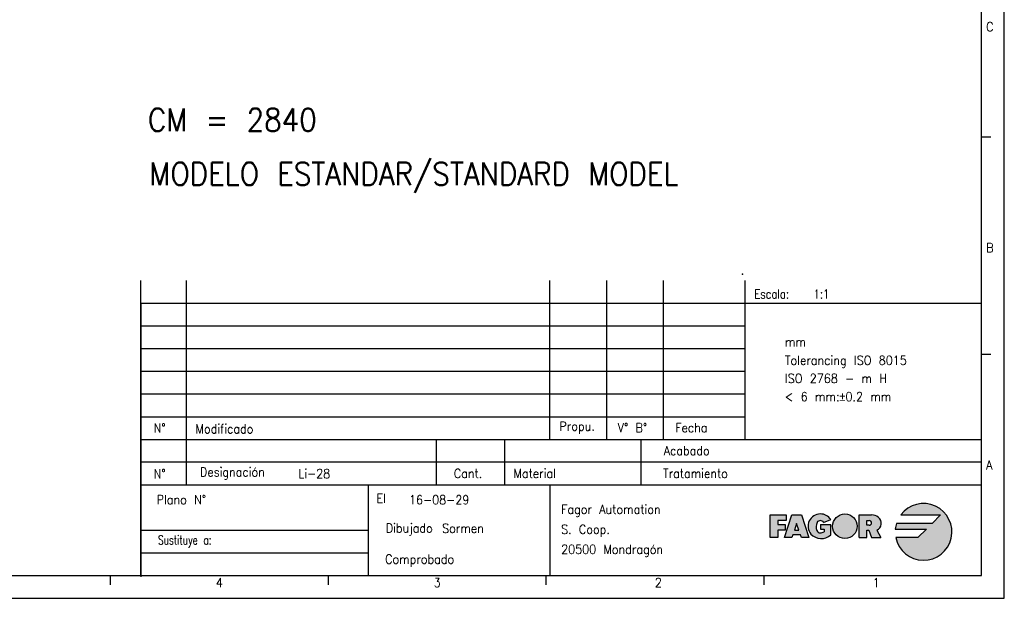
# Model space of a CAD drawing. Header units: millimetres. Extents: x -235 to 4016, y -109 to 485.
# Tile 14 of 44: x 388 to 605, y -109 to 18. Entities that reach past the tile are written whole.
import ezdxf

# ---------------------------------------------------------------- set-up
doc = ezdxf.new("R2010")
doc.units = ezdxf.units.MM
doc.layers.add('1', color=7, linetype='Continuous')
doc.styles.add('CONVERTER_11', font='txt.shx', dxfattribs={"width": 0.9})
doc.styles.add('CONVERTER_12', font='txt.shx', dxfattribs={"width": 0.72})
doc.styles.add('CONVERTER_13', font='txt.shx', dxfattribs={"width": 0.81})

# ---------------------------------------------------------------- blocks, each defined once
blk = doc.blocks.new('tolerancias__62', base_point=(547.2149843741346, -37.82507050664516))
at = {"layer": '1', "color": 7}
blk.add_point((547.2149843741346, -37.82507050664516), dxfattribs=at)
blk = doc.blocks.new('tolerancias__63', base_point=(547.8144653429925, -74.22039922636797))
at = {"layer": '1', "color": 7}
blk.add_point((547.8144653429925, -74.22039922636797), dxfattribs=at)
blk = doc.blocks.new('Marco_a1', base_point=(184.8144653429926, 187.7796007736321))
at = {"layer": '1', "linetype": 'Continuous'}
h = blk.add_hatch(color=2, dxfattribs=at)
edge = h.paths.add_edge_path()
edge.add_line((590.7861250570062, -90.84599406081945), (588.9111250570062, -92.72099406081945))
edge.add_line((588.9111250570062, -92.72099406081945), (581.0740050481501, -92.72099406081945))
edge.add_arc((587.0361250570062, -94.59599406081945), 6.250000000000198, 162.5423968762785, 174.2608295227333)
edge.add_line((580.8174535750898, -93.97099406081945), (587.6611250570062, -93.97099406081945))
edge.add_line((587.6611250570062, -93.97099406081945), (585.7861250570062, -95.84599406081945))
edge.add_line((585.7861250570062, -95.84599406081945), (580.9124007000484, -95.84599406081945))
edge.add_arc((587.0361250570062, -94.59599406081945), 6.249999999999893, 191.5369590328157, 503.130102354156)
edge.add_line((582.0361250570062, -90.84599406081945), (590.7861250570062, -90.84599406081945))
blk.add_hatch(color=2, dxfattribs=at).paths.add_polyline_path([(556.8277917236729, -92.09599406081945), (554.9527917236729, -92.09599406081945), (554.9527917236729, -92.92932739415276), (556.6194583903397, -92.92932739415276), (556.6194583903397, -93.76266072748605), (556.6194583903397, -94.17932739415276), (554.9527917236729, -94.17932739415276), (554.9527917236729, -95.84599406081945), (553.2861250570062, -95.84599406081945), (553.2861250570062, -90.84599406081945), (556.8277917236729, -90.84599406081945)])
h = blk.add_hatch(color=2, dxfattribs=at)
h.paths.add_polyline_path([(560.1611250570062, -95.84599406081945), (559.9527917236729, -95.22099406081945), (558.2861250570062, -95.22099406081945), (558.0777917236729, -95.84599406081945), (556.4111250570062, -95.84599406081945), (558.0777917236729, -90.84599406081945), (560.1611250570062, -90.84599406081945), (561.8277917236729, -95.84599406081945)])
h.paths.add_polyline_path([(559.1194583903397, -92.72099406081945), (558.6333472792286, -94.17932739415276), (559.6055695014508, -94.17932739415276)], flags=16)
h = blk.add_hatch(color=2, dxfattribs=at)
edge = h.paths.add_edge_path()
edge.add_line((564.3312465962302, -92.92932739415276), (564.3312465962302, -93.97099406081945))
edge.add_line((564.3312465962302, -93.97099406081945), (565.1645799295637, -93.97099406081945))
edge.add_line((565.1645799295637, -93.97099406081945), (565.1645799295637, -94.59599406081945))
edge.add_arc((564.3312465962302, -93.03349406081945), 1.770833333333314, 270, 298.0724869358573, ccw=False)
edge.add_arc((564.3312465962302, -93.97099406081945), 0.8333333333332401, 202.6198649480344, 270, ccw=False)
edge.add_arc((565.5812465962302, -93.45016072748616), 2.187499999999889, 154.6230664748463, 202.619864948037, ccw=False)
edge.add_arc((564.3288787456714, -92.92933074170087), 0.835386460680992, 29.91899816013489, 150.0810018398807, ccw=False)
edge.add_line((565.0529344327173, -92.51266072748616), (566.6099690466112, -91.88766072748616))
edge.add_arc((564.3277917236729, -93.34599406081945), 2.708333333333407, 32.57897039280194, 90)
edge.add_arc((564.3277917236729, -93.34599406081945), 2.7083333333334, 90, 219.5977388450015)
edge.add_arc((564.506467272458, -92.95005454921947), 3.104272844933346, 223.1289646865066, 312.983270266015)
edge.add_line((566.622913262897, -95.22099406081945), (566.622913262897, -92.92932739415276))
edge.add_line((566.622913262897, -92.92932739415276), (564.3312465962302, -92.92932739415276))
h = blk.add_hatch(color=2, dxfattribs=at)
edge = h.paths.add_edge_path()
edge.add_arc((569.7442851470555, -93.34599406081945), 2.708333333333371, 0, 360)
h = blk.add_hatch(color=2, dxfattribs=at)
edge = h.paths.add_edge_path()
edge.add_arc((576.1012248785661, -92.66967744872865), 1.643411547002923, -66.7233294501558, 50.761309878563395, ccw=False)
edge.add_line((576.7506542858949, -94.17932739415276), (577.6772287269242, -95.84599406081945))
edge.add_line((577.6772287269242, -95.84599406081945), (575.595503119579, -95.84599406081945))
edge.add_line((575.595503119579, -95.84599406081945), (574.970503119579, -94.17932739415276))
edge.add_line((574.970503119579, -94.17932739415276), (574.5538364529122, -94.17932739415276))
edge.add_line((574.5538364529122, -94.17932739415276), (574.5538364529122, -95.84599406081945))
edge.add_line((574.5538364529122, -95.84599406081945), (572.8871697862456, -95.84599406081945))
edge.add_line((572.8871697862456, -95.84599406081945), (572.8871697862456, -90.84599406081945))
edge.add_line((572.8871697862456, -90.84599406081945), (574.5538364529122, -90.84599406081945))
edge.add_line((574.5538364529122, -90.84599406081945), (575.595503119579, -90.84599406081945))
edge.add_arc((575.595503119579, -93.28889939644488), 2.442905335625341, 50.76130987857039, 90, ccw=False)
edge = h.paths.add_edge_path(flags=16)
edge.add_arc((575.0746697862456, -92.61682739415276), 0.5208333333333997, 270, 450)
edge.add_line((575.0746697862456, -92.09599406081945), (574.5538364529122, -92.09599406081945))
edge.add_line((574.5538364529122, -92.09599406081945), (574.5538364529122, -93.13766072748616))
edge.add_line((574.5538364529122, -93.13766072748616), (575.0746697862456, -93.13766072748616))
at = {"layer": '1', "color": 2, "linetype": 'Continuous'}
for p, q in [((604.8144653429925, -109.220399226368), (604.8144653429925, 484.7796007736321)), ((601.8144653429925, -7.68706589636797), (599.8144653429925, -7.68706589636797)), ((414.8144653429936, -44.22039922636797), (599.8144653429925, -44.22039922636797)), ((414.8144653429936, -49.22039922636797), (547.8144653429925, -49.22039922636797)), ((414.8144653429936, -54.22039922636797), (547.8144653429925, -54.22039922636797)), ((601.8144653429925, -55.55373255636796), (599.8144653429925, -55.55373255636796)), ((414.8144653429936, -59.22039922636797), (547.8144653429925, -59.22039922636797)), ((414.8144653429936, -64.22039922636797), (547.8144653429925, -64.22039922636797)), ((414.8144653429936, -69.22039922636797), (547.8144653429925, -69.22039922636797)), ((599.8144653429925, -79.22039922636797), (414.8144653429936, -79.22039922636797)), ((553.2861250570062, -90.84599406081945), (556.8277917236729, -90.84599406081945)), ((553.2861250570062, -95.84599406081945), (553.2861250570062, -90.84599406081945)), ((556.4111250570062, -95.84599406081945), (558.0777917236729, -90.84599406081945)), ((556.8277917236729, -90.84599406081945), (556.8277917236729, -92.09599406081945)), ((558.0777917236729, -90.84599406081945), (560.1611250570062, -90.84599406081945)), ((560.1611250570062, -90.84599406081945), (561.8277917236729, -95.84599406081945)), ((572.8871697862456, -90.84599406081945), (574.5538364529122, -90.84599406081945)), ((572.8871697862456, -95.84599406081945), (572.8871697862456, -90.84599406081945)), ((574.5538364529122, -90.84599406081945), (575.595503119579, -90.84599406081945)), ((582.0361250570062, -90.84599406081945), (590.7861250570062, -90.84599406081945)), ((590.7861250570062, -90.84599406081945), (588.9111250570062, -92.72099406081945)), ((554.9527917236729, -92.09599406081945), (554.9527917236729, -92.92932739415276)), ((556.8277917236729, -92.09599406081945), (554.9527917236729, -92.09599406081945)), ((554.9527917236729, -92.92932739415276), (556.6194583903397, -92.92932739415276)), ((556.6194583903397, -92.92932739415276), (556.6194583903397, -93.76266072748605)), ((559.1194583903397, -92.72099406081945), (558.6333472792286, -94.17932739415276)), ((559.6055695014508, -94.17932739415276), (559.1194583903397, -92.72099406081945)), ((564.3312465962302, -92.92932739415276), (566.622913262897, -92.92932739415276)), ((564.3312465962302, -92.92932739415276), (564.3312465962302, -93.97099406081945)), ((565.0529344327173, -92.51266072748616), (566.6099690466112, -91.88766072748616)), ((566.622913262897, -95.22099406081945), (566.622913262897, -92.92932739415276)), ((574.5538364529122, -92.09599406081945), (575.0746697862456, -92.09599406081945)), ((574.5538364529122, -93.13766072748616), (574.5538364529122, -92.09599406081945)), ((575.0746697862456, -93.13766072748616), (574.5538364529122, -93.13766072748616)), ((588.9111250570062, -92.72099406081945), (581.0740050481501, -92.72099406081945)), ((554.9527917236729, -94.17932739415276), (554.9527917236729, -95.84599406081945)), ((556.6194583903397, -94.17932739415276), (554.9527917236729, -94.17932739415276)), ((556.6194583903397, -93.76266072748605), (556.6194583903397, -94.17932739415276)), ((558.2861250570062, -95.22099406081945), (558.0777917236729, -95.84599406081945)), ((559.9527917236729, -95.22099406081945), (558.2861250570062, -95.22099406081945)), ((558.6333472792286, -94.17932739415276), (559.6055695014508, -94.17932739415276)), ((560.1611250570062, -95.84599406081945), (559.9527917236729, -95.22099406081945)), ((564.3312465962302, -93.97099406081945), (565.1645799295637, -93.97099406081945)), ((565.1645799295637, -93.97099406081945), (565.1645799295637, -94.59599406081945)), ((574.5538364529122, -95.84599406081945), (574.5538364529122, -94.17932739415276)), ((574.5538364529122, -94.17932739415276), (574.970503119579, -94.17932739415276)), ((574.970503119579, -94.17932739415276), (575.595503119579, -95.84599406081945)), ((576.7506542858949, -94.17932739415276), (577.6772287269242, -95.84599406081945)), ((580.8174535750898, -93.97099406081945), (587.6611250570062, -93.97099406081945)), ((587.6611250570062, -93.97099406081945), (585.7861250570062, -95.84599406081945)), ((554.9527917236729, -95.84599406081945), (553.2861250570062, -95.84599406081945)), ((558.0777917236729, -95.84599406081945), (556.4111250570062, -95.84599406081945)), ((561.8277917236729, -95.84599406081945), (560.1611250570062, -95.84599406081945)), ((572.8871697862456, -95.84599406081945), (574.5538364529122, -95.84599406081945)), ((575.595503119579, -95.84599406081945), (577.6772287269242, -95.84599406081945)), ((585.7861250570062, -95.84599406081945), (580.9124007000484, -95.84599406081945)), ((414.8144653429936, -99.22039922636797), (464.8144653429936, -99.22039922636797)), ((408.0497594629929, -104.2667880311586), (408.0497594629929, -106.2667880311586)), ((455.9909359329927, -104.2667880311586), (455.9909359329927, -106.2667880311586)), ((503.9321124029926, -104.2667880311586), (503.9321124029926, -106.2667880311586)), ((551.8732888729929, -104.220399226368), (551.8732888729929, -106.220399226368)), ((-235.1855346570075, -109.220399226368), (604.8144653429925, -109.220399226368))]:
    blk.add_line(p, q, dxfattribs=at)
at = {"layer": '1', "color": 7, "linetype": 'Continuous'}
for p, q in [((599.8144653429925, -104.220399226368), (599.8144653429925, 479.7796007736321)), ((414.8144653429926, -104.220399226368), (414.8144653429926, -39.22039922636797)), ((424.8144653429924, -84.22039922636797), (424.8144653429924, -39.22039922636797)), ((504.8144653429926, -74.22039922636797), (504.8144653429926, -39.22039922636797)), ((517.3144653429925, -74.22039922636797), (517.3144653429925, -39.22039922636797)), ((529.8144653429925, -74.22039922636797), (529.8144653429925, -39.22039922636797)), ((547.8144653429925, -74.22039922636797), (547.8144653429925, -39.22039922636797)), ((414.8144653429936, -74.22039922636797), (599.8144653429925, -74.22039922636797)), ((479.8144653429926, -74.22039922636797), (479.8144653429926, -84.22039922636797)), ((494.8144653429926, -74.22039922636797), (494.8144653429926, -84.22039922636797)), ((524.8144653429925, -74.22039922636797), (524.8144653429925, -84.22039922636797)), ((414.8144653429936, -84.22039922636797), (599.8144653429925, -84.22039922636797)), ((464.8144653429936, -84.22039922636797), (464.8144653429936, -94.22039922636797)), ((504.8144653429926, -84.22039922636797), (504.8144653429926, -104.220399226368)), ((414.8144653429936, -94.22039922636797), (464.8144653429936, -94.22039922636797)), ((464.8144653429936, -94.22039922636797), (464.8144653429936, -99.22039922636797)), ((464.8144653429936, -99.22039922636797), (464.8144653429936, -104.220399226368)), ((-215.1855346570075, -104.2203992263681), (599.8144653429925, -104.220399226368))]:
    blk.add_line(p, q, dxfattribs=at)
at = {"layer": '1', "color": 6, "linetype": 'Continuous'}
blk.add_line((414.8144653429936, -44.45543519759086), (414.8144653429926, -104.4554351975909), dxfattribs=at)
at = {"layer": '1', "color": 2, "linetype": 'Continuous'}
blk.add_circle((569.7442851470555, -93.34599406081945), 2.708333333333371, dxfattribs=at)
for centre, radius, start, end in [((587.0361250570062, -94.59599406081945), 6.249999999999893, 191.5369590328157, 143.130102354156), ((564.3277917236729, -93.34599406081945), 2.7083333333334, 90, 219.5977388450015), ((564.3277917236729, -93.34599406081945), 2.708333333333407, 32.57897039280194, 90), ((575.595503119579, -93.28889939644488), 2.442905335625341, 50.76130987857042, 90), ((565.5812465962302, -93.45016072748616), 2.187499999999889, 154.6230664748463, 202.619864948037), ((564.3288787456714, -92.92933074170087), 0.835386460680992, 29.9189981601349, 150.0810018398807), ((575.0746697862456, -92.61682739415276), 0.5208333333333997, 270, 90), ((576.1012248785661, -92.66967744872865), 1.643411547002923, 293.2766705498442, 50.76130987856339), ((587.0361250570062, -94.59599406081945), 6.250000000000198, 162.5423968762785, 174.2608295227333), ((564.506467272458, -92.95005454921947), 3.104272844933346, 223.1289646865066, 312.983270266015), ((564.3312465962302, -93.97099406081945), 0.8333333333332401, 202.6198649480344, 270), ((564.3312465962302, -93.03349406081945), 1.770833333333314, 270, 298.0724869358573)]:
    blk.add_arc(centre, radius, start, end, dxfattribs=at)
at = {"layer": '1', "color": 2}
for s, style, width, p in [('Escala:   1:1', 'CONVERTER_13', 0.81, (549.8144653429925, -43.22039922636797)), ('El', 'CONVERTER_11', 0.9, (466.6709961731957, -88.22039922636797))]:
    blk.add_text(s, height=2, dxfattribs=dict(at, style=style, width=width)).set_placement(p)
at = {"layer": '1', "color": 2, "char_height": 2}
for s, insert, attachment_point, line_spacing_factor, style in [('C', (600.8144653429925, 16.64626743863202), 4, 1.20048019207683, 'CONVERTER_11'), ('B', (600.8144653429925, -32.02039922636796), 4, 1.20048019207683, 'CONVERTER_11'), ('N°', (418.9359217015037, -71.72039922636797), 5, 1.32052821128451, 'CONVERTER_11'), ('Modificado', (426.8411380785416, -71.88881551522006), 4, 1.32052821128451, 'CONVERTER_11'), ('Propu.', (506.9021583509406, -71.65264731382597), 4, 1.32052821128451, 'CONVERTER_11'), ('V° B°', (519.7389604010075, -71.65264731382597), 4, 1.20048019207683, 'CONVERTER_11'), ('Fecha', (532.4083241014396, -71.65264731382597), 4, 1.32052821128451, 'CONVERTER_11'), ('Acabado', (539.9804469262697, -76.72039922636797), 6, 1.32052821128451, 'CONVERTER_11'), ('Designación', (427.8144653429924, -81.72039922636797), 4, 1.32052821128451, 'CONVERTER_11'), ('A', (600.8144653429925, -79.88706589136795), 4, 1.20048019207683, 'CONVERTER_11'), ('N°', (418.9359217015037, -81.79714185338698), 5, 1.32052821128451, 'CONVERTER_11'), ('Cant.', (486.8144653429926, -81.72039922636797), 5, 1.32052821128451, 'CONVERTER_11'), ('Material', (496.8144653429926, -81.72039922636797), 4, 1.32052821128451, 'CONVERTER_11'), ('Tratamiento', (543.9804469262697, -81.72039922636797), 6, 1.32052821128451, 'CONVERTER_11'), ('Plano N°', (429.1464032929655, -87.47591680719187), 6, 1.32052821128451, 'CONVERTER_11'), ('Fagor Automation\\PS. Coop.\\P20500 Mondragón', (507.2878943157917, -94.35581747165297), 4, 1.32052821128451, 'CONVERTER_11'), ('Dibujado', (479.0343105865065, -94.08862644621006), 6, 1.32052821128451, 'CONVERTER_11'), ('Sustituye a:', (430.3748860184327, -96.72039922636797), 6, 1.32052821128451, 'CONVERTER_12'), ('Comprobado', (483.7576746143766, -100.9375042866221), 6, 1.32052821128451, 'CONVERTER_11'), ('4', (431.3096997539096, -105.7667880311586), 4, 1.20048019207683, 'CONVERTER_11'), ('3', (479.2377337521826, -105.7667880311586), 4, 1.20048019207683, 'CONVERTER_11'), ('2', (527.9027006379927, -105.7667880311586), 4, 1.20048019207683, 'CONVERTER_11'), ('1', (575.8438771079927, -105.7667880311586), 4, 1.20048019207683, 'CONVERTER_11')]:
    blk.add_mtext(s, dxfattribs=dict(at, insert=insert, attachment_point=attachment_point, line_spacing_factor=line_spacing_factor, style=style))
blk = doc.blocks.new('Top', base_point=(184.8144653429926, 187.7796007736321))
blk.add_blockref('Marco_a1', (184.8144653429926, 187.7796007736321))
blk = doc.blocks.new('_dummy_frame__64', base_point=(-235.1855346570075, -174.5728945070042))
blk.add_blockref('Top', (184.8144653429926, 187.7796007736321))
blk = doc.blocks.new('_dummy_frame__65', base_point=(-346.4995658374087, -309.5127608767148))
at = {"layer": '1'}
for name, p in [('_dummy_frame__64', (-235.1855346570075, -174.5728945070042)), ('tolerancias__62', (547.2149843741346, -37.82507050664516)), ('tolerancias__63', (547.8144653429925, -74.22039922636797))]:
    blk.add_blockref(name, p, dxfattribs=at)
at = {"layer": '1', "color": 2, "style": 'CONVERTER_11', "width": 0.9}
for s, height, p in [('CM = 2840', 5, (416.3629828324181, -6.36472707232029)), ('MODELO ESTANDAR/STANDARD MODEL', 5, (416.697213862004, -18.24275573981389)), ('Li-28', 2, (449.456998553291, -82.7704903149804)), ('16-08-29', 2, (473.818146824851, -88.5197412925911)), ('Sormen', 2, (481.0997795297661, -94.81625236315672))]:
    blk.add_text(s, height=height, dxfattribs=at).set_placement(p)
at = {"layer": '1', "color": 2, "insert": (556.53543961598, -65.7993288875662), "char_height": 2, "attachment_point": 7, "line_spacing_factor": 1.20048019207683, "style": 'CONVERTER_11'}
blk.add_mtext('mm\\PTolerancing ISO 8015\\PISO 2768 - m H\\P< 6 mm:{\\Fgdt;`}0.2 mm', dxfattribs=at)

msp = doc.modelspace()

# ---------------------------------------------------------------- block references
at = {"layer": '1'}
msp.add_blockref('_dummy_frame__65', (-346.4995658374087, -309.5127608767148), dxfattribs=at)

doc.saveas('drawing.dxf')
